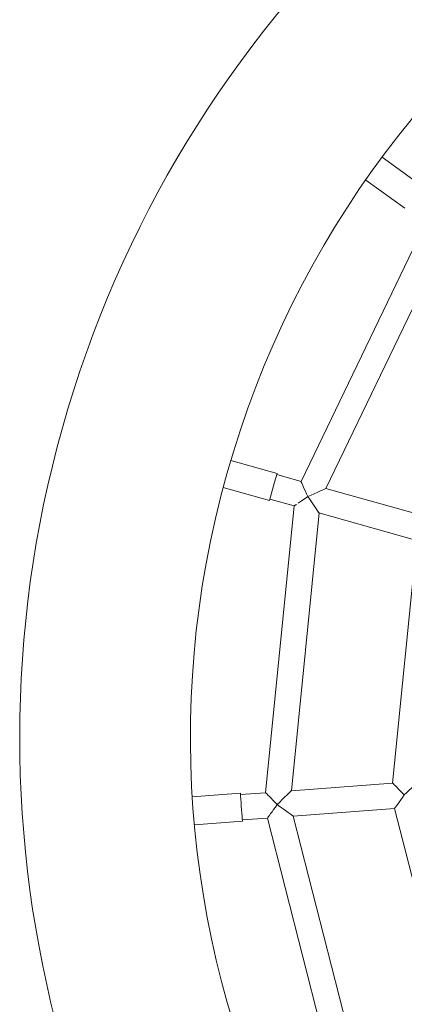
# Model space of a CAD drawing. Extents: x 5459245 to 5462690, y 5971016 to 5972523.
# Tile 16 of 136: x 5462444.524 to 5462444.675, y 5972180.507 to 5972180.894. Entities that reach past the tile are written whole.
import ezdxf

# ---------------------------------------------------------------- set-up
doc = ezdxf.new("R2010")
doc.units = 0
doc.layers.add('A_MAŁA ARCHITEKTURA', color=195, linetype='CONTINUOUS', lineweight=9)

# ---------------------------------------------------------------- blocks, each defined once
blk = doc.blocks.new('bocianie gniazdo 3023')
at = {"layer": 'A_MAŁA ARCHITEKTURA'}
for p, q in [((5462439.852202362, 5972208.06793673), (5462439.843194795, 5972208.084543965)), ((5462439.833525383, 5972208.079299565), (5462439.84253304, 5972208.062692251)), ((5462439.847681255, 5972208.054248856), (5462439.75908947, 5972207.983843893)), ((5462439.766691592, 5972207.977112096), (5462439.852522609, 5972208.045323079)), ((5462439.752025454, 5972207.990767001), (5462439.737881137, 5972208.003292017)), ((5462439.730588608, 5972207.995056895), (5462439.744733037, 5972207.98253178)), ((5462439.749626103, 5972207.988057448), (5462439.744733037, 5972207.98253178)), ((5462439.752025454, 5972207.990767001), (5462439.749626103, 5972207.988057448)), ((5462439.75908947, 5972207.983843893), (5462439.751694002, 5972207.990392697)), ((5462439.745061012, 5972207.982902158), (5462439.752460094, 5972207.976350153)), ((5462439.752459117, 5972207.976359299), (5462439.693289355, 5972207.879899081)), ((5462439.796522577, 5972207.950696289), (5462439.766691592, 5972207.977112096)), ((5462439.702735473, 5972207.876173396), (5462439.76006527, 5972207.969634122)), ((5462439.760046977, 5972207.96963185), (5462439.789893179, 5972207.943202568)), ((5462439.789892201, 5972207.943211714), (5462439.739802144, 5972207.861553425)), ((5462439.68428352, 5972207.883988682), (5462439.666708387, 5972207.890920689)), ((5462439.693289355, 5972207.879899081), (5462439.684100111, 5972207.883523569)), ((5462439.66267223, 5972207.880687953), (5462439.680247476, 5972207.873755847)), ((5462439.739802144, 5972207.861553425), (5462439.702735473, 5972207.876173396)), ((5462439.680430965, 5972207.874221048), (5462439.689618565, 5972207.87059722)), ((5462439.689618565, 5972207.87059722), (5462439.667008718, 5972207.75971801)), ((5462439.677159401, 5972207.759447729), (5462439.699064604, 5972207.866871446)), ((5462439.699064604, 5972207.866871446), (5462439.736131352, 5972207.852251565)), ((5462439.736131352, 5972207.852251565), (5462439.716991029, 5972207.758387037))]:
    blk.add_line(p, q, dxfattribs=at)
at = {"layer": 'A_MAŁA ARCHITEKTURA', "flags": 128}
for points in [[(5462439.758915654, 5972207.977319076), (5462439.758947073, 5972207.978495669), (5462439.758977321, 5972207.979633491), (5462439.759005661, 5972207.980695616), (5462439.759030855, 5972207.981646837), (5462439.759052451, 5972207.982456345), (5462439.759069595, 5972207.983097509), (5462439.759081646, 5972207.983549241), (5462439.759088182, 5972207.983796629), (5462439.75908947, 5972207.983843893)], [(5462439.754346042, 5972207.9766396), (5462439.75532337, 5972207.976785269), (5462439.756438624, 5972207.976951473), (5462439.757648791, 5972207.977131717), (5462439.758907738, 5972207.977319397)], [(5462439.758915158, 5972207.977314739), (5462439.759138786, 5972207.975813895), (5462439.75935383, 5972207.974370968), (5462439.759551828, 5972207.973041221), (5462439.759725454, 5972207.971876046)], [(5462439.766691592, 5972207.977112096), (5462439.766635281, 5972207.977113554), (5462439.766340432, 5972207.977121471), (5462439.765802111, 5972207.977135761), (5462439.76503801, 5972207.977156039), (5462439.764073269, 5972207.977181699), (5462439.762939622, 5972207.97721203), (5462439.761673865, 5972207.977245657), (5462439.760317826, 5972207.977281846), (5462439.758915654, 5972207.977319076)], [(5462439.68428352, 5972207.883988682), (5462439.684252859, 5972207.8839109), (5462439.684094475, 5972207.883509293), (5462439.683811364, 5972207.882791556), (5462439.683422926, 5972207.881806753), (5462439.682955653, 5972207.880622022)], [(5462439.682955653, 5972207.880622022), (5462439.682441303, 5972207.879317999), (5462439.681915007, 5972207.87798363), (5462439.681412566, 5972207.876709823), (5462439.680968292, 5972207.875583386), (5462439.680612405, 5972207.874681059), (5462439.680369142, 5972207.874064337), (5462439.680255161, 5972207.873775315), (5462439.680247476, 5972207.873755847)], [(5462439.695357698, 5972207.873708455), (5462439.694977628, 5972207.874845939), (5462439.694610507, 5972207.875944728), (5462439.694268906, 5972207.876967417), (5462439.693964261, 5972207.87787904), (5462439.693707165, 5972207.878648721), (5462439.69350621, 5972207.879250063), (5462439.693368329, 5972207.879662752), (5462439.69329816, 5972207.879872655), (5462439.693289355, 5972207.879899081)], [(5462439.702735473, 5972207.876173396), (5462439.702703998, 5972207.876162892), (5462439.702453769, 5972207.876079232), (5462439.701961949, 5972207.875914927), (5462439.701245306, 5972207.875675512), (5462439.700328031, 5972207.875369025), (5462439.699241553, 5972207.875006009), (5462439.698022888, 5972207.874598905), (5462439.696713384, 5972207.874161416), (5462439.695357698, 5972207.873708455)], [(5462439.689618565, 5972207.87059722), (5462439.689642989, 5972207.870610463), (5462439.689837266, 5972207.870715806), (5462439.690219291, 5972207.870923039), (5462439.690775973, 5972207.871224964), (5462439.691488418, 5972207.871611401), (5462439.692332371, 5972207.872069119), (5462439.693279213, 5972207.872582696), (5462439.694296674, 5972207.873134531), (5462439.695350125, 5972207.873705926)], [(5462439.695358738, 5972207.87370419), (5462439.69603981, 5972207.872448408), (5462439.696697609, 5972207.871235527), (5462439.697309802, 5972207.870106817), (5462439.697855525, 5972207.86910066), (5462439.698316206, 5972207.868251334), (5462439.698676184, 5972207.867587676), (5462439.698923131, 5972207.867132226), (5462439.699048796, 5972207.866900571), (5462439.699064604, 5972207.866871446)], [(5462439.741870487, 5972207.855362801), (5462439.741511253, 5972207.856437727), (5462439.741163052, 5972207.857480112), (5462439.740836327, 5972207.858458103), (5462439.740540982, 5972207.859342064), (5462439.740286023, 5972207.860105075), (5462439.740079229, 5972207.860724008), (5462439.739926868, 5972207.861180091), (5462439.739833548, 5972207.861459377), (5462439.739802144, 5972207.861553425)], [(5462439.749248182, 5972207.85782765), (5462439.74913613, 5972207.857790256), (5462439.748803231, 5972207.857679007), (5462439.748259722, 5972207.857497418), (5462439.7475221, 5972207.857250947), (5462439.746612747, 5972207.856947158), (5462439.745559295, 5972207.856595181), (5462439.744393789, 5972207.85620581), (5462439.743151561, 5972207.855790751), (5462439.741870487, 5972207.855362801)], [(5462439.736131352, 5972207.852251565), (5462439.736155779, 5972207.852264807), (5462439.736350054, 5972207.852370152), (5462439.73673208, 5972207.852577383), (5462439.737288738, 5972207.852879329), (5462439.738001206, 5972207.853265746), (5462439.738845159, 5972207.853723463), (5462439.739792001, 5972207.854237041), (5462439.74080936, 5972207.854788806), (5462439.741862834, 5972207.855360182)]]:
    blk.add_lwpolyline(points, dxfattribs=at)
at = {"layer": 'A_MAŁA ARCHITEKTURA'}
for radius, start, end in [(0.4500000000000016, 76.46644770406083, 200.4827618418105), (0.3830000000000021, 55.1392396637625, 221.8099698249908)]:
    blk.add_arc((5462440.020939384, 5972207.745286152), radius, start, end, dxfattribs=at)
for points, knots in [([(5462439.752465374, 5972207.976355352), (5462439.752504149, 5972207.976361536), (5462439.752582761, 5972207.976374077), (5462439.753253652, 5972207.976475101), (5462439.753961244, 5972207.976581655), (5462439.754346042, 5972207.9766396)], [0, 0, 0, 0, 0.3074848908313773, 0.6234010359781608, 1, 1, 1, 1]), ([(5462439.759725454, 5972207.971876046), (5462439.759797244, 5972207.971390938), (5462439.759921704, 5972207.970549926), (5462439.760025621, 5972207.969844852), (5462439.760065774, 5972207.969573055), (5462439.760056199, 5972207.969634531), (5462439.76005528, 5972207.969640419)], [0, 0, 0, 0, 0.413074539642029, 0.7161325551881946, 0.9728115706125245, 1, 1, 1, 1])]:
    blk.add_open_spline(points, degree=3, knots=knots, dxfattribs=at)

msp = doc.modelspace()

# ---------------------------------------------------------------- block references
at = {"layer": 'A_MAŁA ARCHITEKTURA', "color": 6, "rotation": 25.84439943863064}
msp.add_blockref('bocianie gniazdo 3023', (3149807.869320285, -1783928.332241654), dxfattribs=at)

doc.saveas('drawing.dxf')
